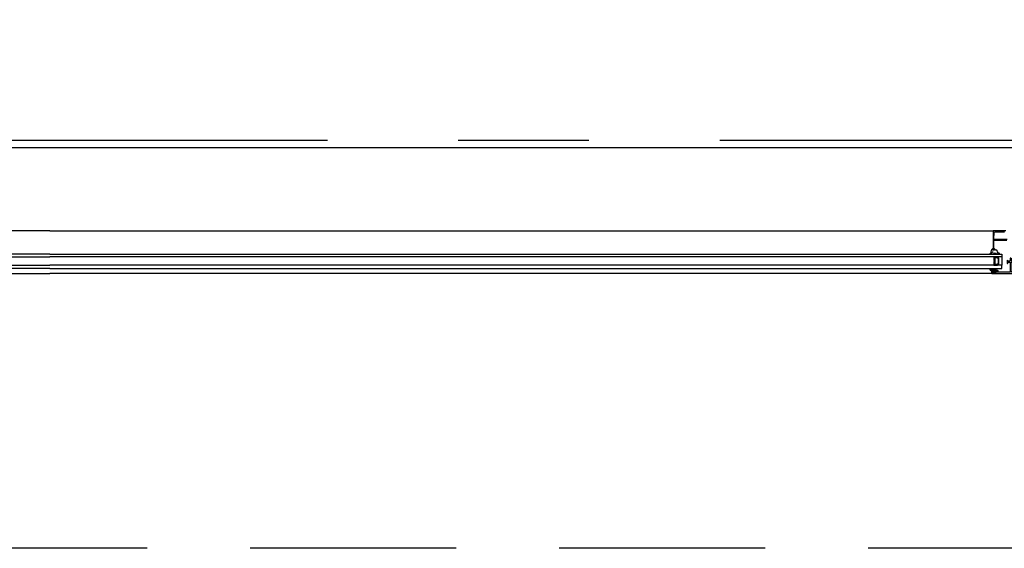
# Model space of a CAD drawing. Header units: millimetres. Extents: x 111285 to 237437, y -9513 to 52045.
# Tile 109 of 117: x 157038 to 158473, y 0 to 769. Entities that reach past the tile are written whole.
import ezdxf

# ---------------------------------------------------------------- set-up
doc = ezdxf.new("R2010")
doc.units = ezdxf.units.MM
doc.header["$LTSCALE"] = 100
doc.linetypes.add('CENTER', pattern=[50.8, 31.75, -6.35, 6.35, -6.35])
doc.linetypes.add('DASHED3', pattern=[4.5, 3, -1.5])
doc.layers.get('0').update_dxf_attribs({"color": 252})
for name, color, linetype in [('0-aanzicht', 252, 'Continuous'), ('0-BUITENKOZIJNEN', 252, 'Continuous'), ('0-HOOFDSTRAMIEN', 1, 'CENTER')]:
    doc.layers.add(name, color=color, linetype=linetype)
doc.layers.add('X-ref binnenlijn', color=252, linetype='Continuous', plot=False)
doc.linetypes.add('ZIGZAG', pattern='A,0.00254,-5.08,[131,ltypeshp.shx,S=5.08,R=0,X=-5.08,Y=0],-10.16,[131,ltypeshp.shx,S=5.08,R=180,X=5.08,Y=0],-5.08', length=20.32254)

# ---------------------------------------------------------------- blocks, each defined once
blk = doc.blocks.new('U-STRAMIEN')
at = {"layer": '0-HOOFDSTRAMIEN', "ltscale": 0.3}
blk.add_lwpolyline([(-5000, 0), (68000, 0)], dxfattribs=at)
blk = doc.blocks.new('P-71191BLOCK')
at = {"layer": '0-BUITENKOZIJNEN', "linetype": 'Continuous', "ltscale": 0.25}
blk.add_lwpolyline([(14.4, 46.4), (13, 45.6), (12.5, 45.6, -0.414214), (12.3, 45.8), (12.3, 49.6, -0.414214), (12.5, 49.8), (14.5, 49, 0.9366), (14.9, 48.8), (15.9, 50.5, 0.577375), (15.7, 51), (12.1, 51, -0.414214), (11.4, 51.7), (11.4, 54.2, -0.414214), (11.7, 54.5), (12.3, 54.5, 1), (12.3, 55.5), (9.1, 55.5, 0.412335), (8.3, 54.7, 0.416094), (8.5, 54.5), (9.7, 54.5, -0.414214), (9.9, 54.3), (9.9, 51.5, -0.414214), (9.4, 51), (-3.9, 51, -0.410557), (-4.4, 51.5), (-4.6, 67), (-4.6, 69.5, -0.414214), (-4.1, 70), (-3.2, 70, -0.414214), (-3, 69.8), (-3, 68.9, 1), (-2.2, 68.9), (-2.2, 72, 0.414214), (-2.7, 72.5), (-3, 72.5, 0.414214), (-3.2, 72.3), (-3.2, 71.7, -0.414214), (-3.7, 71.2), (-4.3, 71.2, -0.414214), (-4.8, 71.7), (-4.8, 76.3, -0.414214), (-4.3, 76.8), (-3.7, 76.8, -0.414214), (-3.2, 76.3), (-3.2, 75.7, 0.414214), (-3, 75.5), (-2.7, 75.5, 0.414214), (-2.2, 76), (-2.2, 77.5, 0.414214), (-2.7, 78), (-5.7, 78, 0.414214), (-6.2, 77.5), (-6.2, 0.5, 0.414214), (-5.7, 0), (3.5, 0, 0.414214), (4, 0.5), (4, 2, 0.414214), (3.5, 2.5), (3.4, 2.5, 0.414214), (3.2, 2.3), (3.2, 2, -1), (1.6, 2), (1.6, 6, -1), (3.2, 6), (3.2, 5.7, 0.414214), (3.4, 5.5), (3.5, 5.5, 0.414214), (4, 6), (4, 26.5, -0.414214), (4.5, 27), (10, 27, -0.414214), (10.5, 26.5), (10.5, 23.4, -0.414214), (10.3, 23.2), (8.7, 23.2, 0.414214), (8.5, 23, 0.414214), (9.3, 22.2), (11.6, 22.2, 0.414214), (12.1, 22.7), (12.1, 26.8, -0.414214), (12.3, 27), (15.7, 27, 0.577351), (15.9, 27.5), (14.9, 29.2, 0.936617), (14.5, 29), (12.5, 28.2, -0.414214), (12.3, 28.4), (12.3, 32.2, -0.414214), (12.5, 32.4), (13, 32.4), (14.4, 31.6, 0.999993), (14.8, 31.6), (14.8, 32, 0.267949), (13.3, 34.6), (12.8, 34.8, -0.267949), (12.3, 35.7), (12.3, 42.3, -0.267949), (12.8, 43.2), (13.3, 43.4, 0.267949), (14.8, 46), (14.8, 46.4, 0.999992)], format="xyb", close=True, dxfattribs=at)
at = {"layer": '0-BUITENKOZIJNEN', "linetype": 'Continuous'}
for points in [[(-4.8, 28.9), (-4.8, 32.1, -0.414214), (-4.6, 32.3), (-4.4, 32.3, 0.414214), (-4.2, 32.5), (-4.2, 33.6, 0.414214), (-4.4, 33.8), (-4.6, 33.8, -0.414214), (-4.8, 34), (-4.8, 47.5, -0.414214), (-4.6, 47.7), (-4.4, 47.7, 0.414214), (-4.2, 47.9), (-4.2, 49, -0.414214), (-4, 49.2), (-2.9, 49.2, 0.414214), (-2.7, 49.4, -0.414214), (-2.5, 49.6), (8.8, 49.6, -0.414214), (9, 49.4, 0.414214), (9.2, 49.2), (10.3, 49.2, -0.414214), (10.5, 49), (10.5, 29, -0.414214), (10.3, 28.8), (9.2, 28.8, 0.414214), (9, 28.6, -0.414214), (8.8, 28.4), (4.2, 28.4, -0.414214), (4, 28.6, 0.414214), (3.8, 28.8), (2.8, 28.8, 0.414214), (2.6, 28.6, -0.414214), (2.4, 28.4), (-4.3, 28.4, -0.414214)], [(-0.1, 1.4), (-4.3, 1.4, -0.414214), (-4.8, 1.9), (-4.8, 26.5, -0.414214), (-4.3, 27), (2.1, 27, -0.414214), (2.6, 26.5), (2.6, 8.7, -0.414214), (2.1, 8.2), (1.9, 8.2, 0.414214), (0.4, 6.7), (0.4, 1.9, -0.414214)]]:
    blk.add_lwpolyline(points, format="xyb", close=True, dxfattribs=at)
blk = doc.blocks.new('SR2-horizontal')
at = {"linetype": 'Continuous', "ltscale": 0.25}
for p, q in [((-428, -400), (-1800, -400)), ((428, -400), (1800, -400)), ((-1800, -462), (-425.6, -462)), ((1800, -462), (425.6, -462))]:
    blk.add_line(p, q, dxfattribs=at)
at = {"linetype": 'Continuous'}
for p, q in [((-424.5, -416.8), (-424.5, -412)), ((-424.5, -412), (-419.5, -412)), ((-419.5, -413), (-423, -413)), ((-423, -413), (-423, -423)), ((-419.5, -412), (-417.5, -414)), ((-419.5, -414), (-419.5, -413)), ((-418.5, -414), (-419.5, -414)), ((-418.5, -422), (-418.5, -414)), ((-417.5, -414), (-417.5, -422)), ((-412.9, -424), (-412.9, -412)), ((-412.9, -424), (-1800, -424)), ((-1800, -428), (-412.9, -428)), ((-423.3, -418), (-424.5, -416.8)), ((-424.5, -419.2), (-423.3, -418)), ((-424.5, -424), (-424.5, -419.2)), ((-419.5, -424), (-424.5, -424)), ((-423, -423), (-419.5, -423)), ((-419.5, -423), (-419.5, -422)), ((-419.5, -422), (-418.5, -422)), ((-417.5, -422), (-419.5, -424)), ((-412.9, -428), (-412.9, -424)), ((412.9, -424), (1800, -424)), ((1800, -428), (412.9, -428))]:
    blk.add_line(p, q, dxfattribs=at)
for points in [[(-1800, -407), (-412.9, -407), (-412.9, -412), (-1800, -412)], [(1800, -407), (412.9, -407), (412.9, -412), (1800, -412)]]:
    blk.add_lwpolyline(points, dxfattribs=at)
for points in [[(-426.5, -406.7), (-426.5, -406.7, -0.150479), (-426.7, -406.8), (-426.7, -406.8), (-428.2, -406.8), (-428.2, -406.8, 0.203155), (-430.2, -406.8), (-430.2, -406.8), (-430.5, -406.8), (-430.5, -406.8, -0.321315), (-428.2, -403.6), (-428.2, -403.6), (-428.2, -403.7), (-428.2, -403.7, 0.414214), (-427.7, -404.2), (-427.7, -404.2), (-425.8, -404.2), (-425.8, -404.2, 0.414214), (-425.3, -403.7), (-425.3, -403.7), (-425.3, -403), (-425.3, -403, 0.414214), (-425.5, -402.8), (-425.5, -402.8), (-425.5, -402.8), (-425.6, -402.8), (-425.6, -402.8, -0.414214), (-425.9, -402.5), (-425.9, -402.5), (-425.9, -402.3), (-425.9, -402.3), (-425.1, -401.7), (-425.1, -401.7), (-422.9, -401.7), (-422.9, -401.7), (-422.1, -402.3), (-422.1, -402.3), (-422.1, -402.5), (-422.1, -402.5, -0.414214), (-422.4, -402.8), (-422.4, -402.8), (-422.5, -402.8), (-422.5, -402.8, 0.414214), (-422.7, -403), (-422.7, -403), (-422.7, -403.7), (-422.7, -403.7, 0.414214), (-422.2, -404.2), (-422.2, -404.2), (-421, -404.2), (-421, -404.2, -0.216855), (-421, -404.6), (-421, -404.6, -0.246521), (-421.2, -404.8, 0.121194)], [(-426.9, -406), (-426.9, -406, -0.024804), (-425.8, -405.4), (-425.8, -405.4, 0.78183), (-425.9, -404.8), (-425.9, -404.8), (-427.7, -404.8), (-427.7, -404.8, -0.138255), (-428.3, -404.6), (-428.3, -404.6, 0.29655), (-428.6, -404.6), (-428.6, -404.6, 0.093259), (-429.3, -405.3), (-429.3, -405.3, 0.587696), (-429.1, -405.8), (-429.1, -405.8, -0.095255), (-427.8, -406.1, 0.257242)], [(-423.5, -404.2), (-423.5, -404.2), (-423.5, -402.8), (-423.5, -402.8, 0.414214), (-423.8, -402.5), (-423.8, -402.5), (-424.2, -402.5), (-424.2, -402.5, 0.414214), (-424.5, -402.8), (-424.5, -402.8), (-424.5, -404), (-424.5, -404, 0.300021), (-424.3, -404.3), (-424.3, -404.3), (-423.9, -404.4, 0.538437)], [(-430.2, -428.3), (-427.1, -428.3, -0.191979), (-424, -429.5, 0.398651), (-421.8, -429.5, -0.191979), (-418.7, -428.3), (-416.6, -428.3, -0.414214), (-416.4, -428.5), (-416.4, -428.7, -0.326741), (-416.9, -429.2, 0.302866), (-419.5, -431.3), (-420, -433.1, -0.33328), (-421.1, -433.9), (-422.1, -433.9, 0.198912), (-422.3, -434), (-422.9, -434.6, -0.493145), (-423.2, -434.6), (-423.6, -434, 0.267949), (-423.8, -433.9), (-425.8, -433.9, 0.414214), (-426, -434.1), (-426, -436, -0.635409), (-426.4, -436.2, -0.209907), (-429.1, -429.8, -0.491509), (-428.7, -429.6, -0.194986), (-426.6, -431.4, 1.088983), (-426.2, -431.1, 0.162066), (-429.9, -429, -0.416129), (-430.4, -428.5), (-430.4, -428.5, -0.414214)]]:
    blk.add_lwpolyline(points, format="xyb", close=True, dxfattribs=at)
at = {"layer": '0-BUITENKOZIJNEN', "linetype": 'Continuous'}
for points in [[(-405.4, -449.4), (-415.9, -449.4), (-423.6, -449.4, 0.421807), (-424.6, -450.4), (-424.3, -459, 0.406661), (-422.8, -460.5), (-415.9, -460.5), (-409.7, -460.5, 0.267949), (-409.3, -460.2)], [(-407, -462), (-415.9, -462), (-425.3, -462), (-425.3, -462, -0.414214), (-425.8, -461.5), (-425.8, -434.6, -0.414214), (-425.3, -434.1), (-425.3, -434.1), (-424, -434.1), (-424, -434.1, -0.414214), (-423.5, -434.6), (-423.5, -434.6), (-423.5, -435.1), (-423.5, -435.1, -0.414214), (-424, -435.6), (-424.1, -435.6), (-424, -435.6), (-424, -435.6), (-424.1, -435.6), (-424.1, -435.6, 0.414214), (-424.6, -436.1), (-424.6, -447.1), (-424.6, -447.1, 0.454262), (-423.6, -448.3), (-415.9, -448.3), (-405.6, -448.3)]]:
    blk.add_lwpolyline(points, format="xyb", dxfattribs=at)
at = {"linetype": 'ZIGZAG', "ltscale": 0.25, "extrusion": (0, 0, -1), "zscale": -1, "rotation": 270}
blk.add_blockref('P-71191BLOCK', (350, -406.2), dxfattribs=at)
blk = doc.blocks.new('onderlegger beganegrond')
at = {"layer": '0-aanzicht', "linetype": 'DASHED3'}
blk.add_lwpolyline([(64822, 0), (15, 0), (15, 15), (0, 15), (0, 44373), (15, 44373), (15, 44388), (33060, 44388)], dxfattribs=at)
at = {"layer": 'X-ref binnenlijn'}
blk.add_lwpolyline([(65120, 12574), (32630, 12574), (32630, 12638), (7405, 12638), (7405, 16138), (32630, 16138), (32630, 29144), (7405, 29144), (7405, 32644), (32630, 32644), (32630, 43805), (583, 43805), (583, 583), (43680, 583)], dxfattribs=at)
at = {"xscale": -1, "rotation": 180}
for p in [(29130, 0), (32730, 0)]:
    blk.add_blockref('SR2-horizontal', p, dxfattribs=at)

msp = doc.modelspace()

# ---------------------------------------------------------------- linework, layer by layer
at = {"linetype": 'Continuous', "ltscale": 0.25}
for p, q in [((157082, 462), (155707.6, 462)), ((157082, 462), (158456.4, 462)), ((155710, 400), (157082, 400)), ((158454, 400), (157082, 400))]:
    msp.add_line(p, q, dxfattribs=at)
at = {"linetype": 'Continuous'}
for p, q in [((157082, 428), (155694.9, 428)), ((155694.9, 424), (157082, 424)), ((157082, 428), (158469.1, 428)), ((158469.1, 424), (157082, 424)), ((158462.5, 424), (158457.5, 424)), ((158457.5, 424), (158457.5, 419.2)), ((158457.5, 419.2), (158458.7, 418)), ((158458.7, 418), (158457.5, 416.8)), ((158457.5, 416.8), (158457.5, 412)), ((158459, 413), (158459, 423)), ((158459, 423), (158462.5, 423)), ((158464.5, 422), (158462.5, 424)), ((158462.5, 423), (158462.5, 422)), ((158462.5, 422), (158463.5, 422)), ((158463.5, 422), (158463.5, 414)), ((158464.5, 414), (158464.5, 422)), ((158469.1, 428), (158469.1, 424)), ((158469.1, 424), (158469.1, 412)), ((158457.5, 412), (158462.5, 412)), ((158462.5, 413), (158459, 413)), ((158462.5, 414), (158462.5, 413)), ((158463.5, 414), (158462.5, 414)), ((158462.5, 412), (158464.5, 414))]:
    msp.add_line(p, q, dxfattribs=at)
for points in [[(158451.8, 428.3), (158454.9, 428.3, 0.191979), (158458, 429.5, -0.398651), (158460.2, 429.5, 0.191979), (158463.3, 428.3), (158465.4, 428.3, 0.414214), (158465.6, 428.5), (158465.6, 428.7, 0.326741), (158465.1, 429.2, -0.302866), (158462.5, 431.3), (158462, 433.1, 0.33328), (158460.9, 433.9), (158459.9, 433.9, -0.198912), (158459.7, 434), (158459.1, 434.6, 0.493145), (158458.8, 434.6), (158458.4, 434, -0.267949), (158458.2, 433.9), (158456.2, 433.9, -0.414214), (158456, 434.1), (158456, 436, 0.635409), (158455.6, 436.2, 0.209907), (158452.9, 429.8, 0.491509), (158453.3, 429.6, 0.194986), (158455.4, 431.4, -1.088983), (158455.8, 431.1, -0.162066), (158452.1, 429, 0.416129), (158451.6, 428.5), (158451.6, 428.5, 0.414214)], [(158455.5, 406.7), (158455.5, 406.7, 0.150479), (158455.3, 406.8), (158455.3, 406.8), (158453.8, 406.8), (158453.8, 406.8, -0.203155), (158451.8, 406.8), (158451.8, 406.8), (158451.5, 406.8), (158451.5, 406.8, 0.321315), (158453.8, 403.6), (158453.8, 403.6), (158453.8, 403.7), (158453.8, 403.7, -0.414214), (158454.3, 404.2), (158454.3, 404.2), (158456.2, 404.2), (158456.2, 404.2, -0.414214), (158456.7, 403.7), (158456.7, 403.7), (158456.7, 403), (158456.7, 403, -0.414214), (158456.5, 402.8), (158456.5, 402.8), (158456.5, 402.8), (158456.4, 402.8), (158456.4, 402.8, 0.414214), (158456.1, 402.5), (158456.1, 402.5), (158456.1, 402.3), (158456.1, 402.3), (158456.9, 401.7), (158456.9, 401.7), (158459.1, 401.7), (158459.1, 401.7), (158459.9, 402.3), (158459.9, 402.3), (158459.9, 402.5), (158459.9, 402.5, 0.414214), (158459.6, 402.8), (158459.6, 402.8), (158459.5, 402.8), (158459.5, 402.8, -0.414214), (158459.3, 403), (158459.3, 403), (158459.3, 403.7), (158459.3, 403.7, -0.414214), (158459.8, 404.2), (158459.8, 404.2), (158461, 404.2), (158461, 404.2, 0.216855), (158461, 404.6), (158461, 404.6, 0.246521), (158460.8, 404.8, -0.121194)], [(158455.1, 406), (158455.1, 406, 0.024804), (158456.2, 405.4), (158456.2, 405.4, -0.78183), (158456.1, 404.8), (158456.1, 404.8), (158454.3, 404.8), (158454.3, 404.8, 0.138255), (158453.7, 404.6), (158453.7, 404.6, -0.29655), (158453.4, 404.6), (158453.4, 404.6, -0.093259), (158452.7, 405.3), (158452.7, 405.3, -0.587696), (158452.9, 405.8), (158452.9, 405.8, 0.095255), (158454.2, 406.1, -0.257242)], [(158458.5, 404.2), (158458.5, 404.2), (158458.5, 402.8), (158458.5, 402.8, -0.414214), (158458.2, 402.5), (158458.2, 402.5), (158457.8, 402.5), (158457.8, 402.5, -0.414214), (158457.5, 402.8), (158457.5, 402.8), (158457.5, 404), (158457.5, 404, -0.300021), (158457.7, 404.3), (158457.7, 404.3), (158458.1, 404.4, -0.538437)]]:
    msp.add_lwpolyline(points, format="xyb", close=True, dxfattribs=at)
for points in [[(157082, 407), (155694.9, 407), (155694.9, 412), (157082, 412)], [(157082, 407), (158469.1, 407), (158469.1, 412), (157082, 412)]]:
    msp.add_lwpolyline(points, dxfattribs=at)
at = {"layer": '0-BUITENKOZIJNEN', "linetype": 'Continuous'}
for points in [[(158475, 462), (158466.1, 462), (158456.7, 462), (158456.7, 462, 0.414214), (158456.2, 461.5), (158456.2, 434.6, 0.414214), (158456.7, 434.1), (158456.7, 434.1), (158458, 434.1), (158458, 434.1, 0.414214), (158458.5, 434.6), (158458.5, 434.6), (158458.5, 435.1), (158458.5, 435.1, 0.414214), (158458, 435.6), (158457.9, 435.6), (158458, 435.6), (158458, 435.6), (158457.9, 435.6), (158457.9, 435.6, -0.414214), (158457.4, 436.1), (158457.4, 447.1), (158457.4, 447.1, -0.454262), (158458.4, 448.3), (158466.1, 448.3), (158476.4, 448.3)], [(158476.6, 449.4), (158466.1, 449.4), (158458.4, 449.4, -0.421807), (158457.4, 450.4), (158457.7, 459, -0.406661), (158459.2, 460.5), (158466.1, 460.5), (158472.3, 460.5, -0.267949), (158472.7, 460.3)]]:
    msp.add_lwpolyline(points, format="xyb", dxfattribs=at)
at = {"layer": '0-BUITENKOZIJNEN', "linetype": 'Continuous', "ltscale": 0.25}
msp.add_lwpolyline([(158480.5, 401.8), (158465, 401.6), (158462.5, 401.6, -0.414214), (158462, 402.1), (158462, 403, -0.414214), (158462.2, 403.2), (158463.1, 403.2, 1), (158463.1, 404), (158460, 404, 0.414214), (158459.5, 403.5), (158459.5, 403.2, 0.414214), (158459.7, 403), (158460.3, 403, -0.414214), (158460.8, 402.5), (158460.8, 401.9, -0.414214), (158460.3, 401.4), (158455.7, 401.4, -0.414214), (158455.2, 401.9), (158455.2, 402.5, -0.414214), (158455.7, 403), (158456.3, 403, 0.414214), (158456.5, 403.2), (158456.5, 403.5, 0.414214), (158456, 404), (158454.5, 404, 0.414214), (158454, 403.5), (158454, 400.5, 0.414214), (158454.5, 400), (158531.5, 400, 0.414214)], format="xyb", dxfattribs=at)

# ---------------------------------------------------------------- block references
msp.add_blockref('onderlegger beganegrond', (126152, 0))
at = {"layer": '0-HOOFDSTRAMIEN'}
msp.add_blockref('U-STRAMIEN', (126482, 594), dxfattribs=at)

doc.saveas('drawing.dxf')
